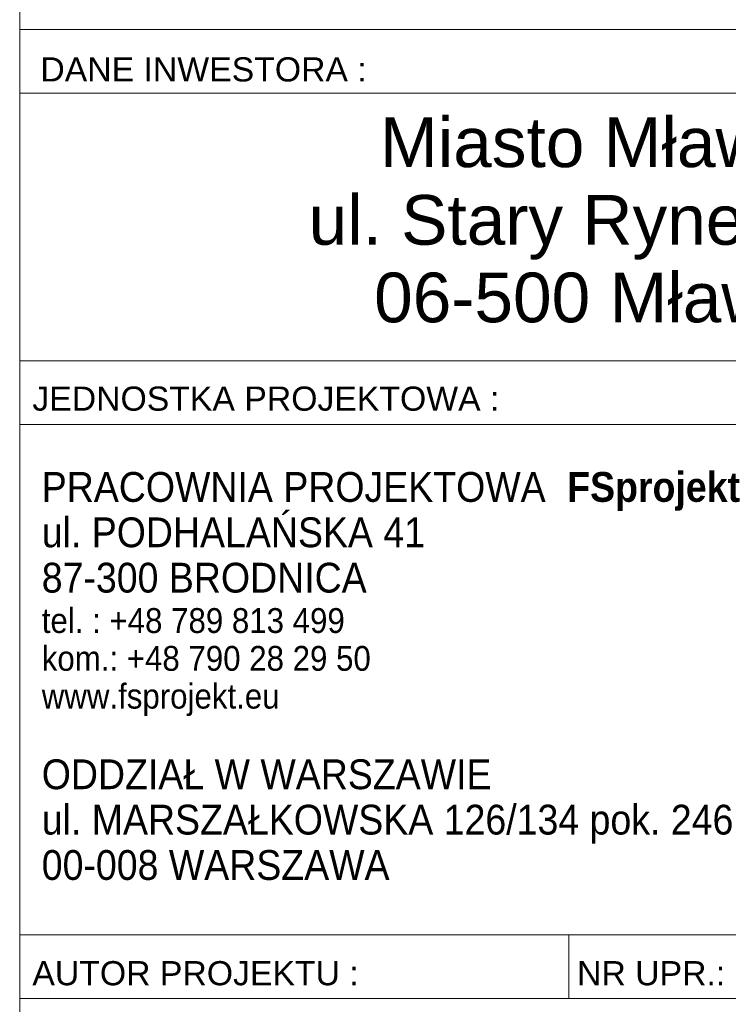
# Model space of a CAD drawing. Header units: centimetres. Extents: x -29333 to 403204, y -464147 to 16641.
# Tile 32 of 134: x 400063 to 400420, y -462516 to -462021. Entities that reach past the tile are written whole.
import ezdxf

# ---------------------------------------------------------------- set-up
doc = ezdxf.new("R2010")
doc.units = ezdxf.units.CM
doc.header["$MEASUREMENT"] = 0
doc.styles.add('GENERATED_STYLE_1', font='arial.ttf')
doc.styles.add('GENERATED_STYLE_11', font='arial.ttf')

msp = doc.modelspace()

# ---------------------------------------------------------------- linework, layer by layer
at = {"color": 7, "linetype": 'Continuous', "lineweight": 13}
for p, q in [((400063.16, -462026), (400639.16, -462026)), ((400063.16, -462058), (400639.16, -462058)), ((400063.16, -462192.68), (400639.16, -462192.68)), ((400063.16, -462224.68), (400639.16, -462224.68)), ((400063.16, -462481.49), (400639.16, -462481.49)), ((400339.5, -462481.49), (400339.5, -462513.49)), ((400063.16, -462513.49), (400639.16, -462513.49))]:
    msp.add_line(p, q, dxfattribs=at)
at = {"color": 7, "linetype": 'Continuous', "lineweight": 13, "flags": 128}
msp.add_lwpolyline([(400063.16, -461042.51), (400639.16, -461042.51), (400639.16, -463481.15), (400063.16, -463481.15)], close=True, dxfattribs=at)

# ---------------------------------------------------------------- texts
at = {"color": 7, "linetype": 'Continuous', "lineweight": 13, "char_height": 12.16, "attachment_point": 4, "style": 'GENERATED_STYLE_1'}
for s, insert in [('\\A1;{\\pql;\\fArial|b0|i0|c238|p38;DANE \\fArial|b0|i0|c238|p38;INWESTOR\\fArial|b0|i0|c238|p38;A\\fArial|b0|i0|c238|p38; :}', (400073.56, -462046.15)), ('\\A1;{\\pql;\\fArial|b0|i0|c238|p38;JEDNOSTKA PROJEKTOWA\\fArial|b0|i0|c238|p38; :}', (400069.53, -462211.8)), ('\\A1;{\\pql;\\fArial|b0|i0|c238|p38;AUTOR PROJEKTU :}', (400069.53, -462500.92)), ('\\A1;{\\pql;\\fArial|b0|i0|c238|p38;NR UPR.:}', (400343.59, -462500.92))]:
    msp.add_mtext(s, dxfattribs=dict(at, insert=insert))
at = {"color": 7, "linetype": 'Continuous', "lineweight": 13}
for s, insert, char_height, attachment_point, line_spacing_factor, style in [('\\A1;{\\pqc;\\fArial|b0|i0|c0|p38;Miasto Mława\\P\\pqc;\\fArial|b0|i0|c0|p38;ul. Stary Rynek 19\\P\\pqc;\\fArial|b0|i0|c0|p38;06-500 Mława}', (400351.16, -462070.24), 25, 2, 0.936803, 'GENERATED_STYLE_11'), ('\\A1;{\\W0.900000x;\\pql;\\fArial|b0|i0|c238|p38;PRACOWNIA PROJEKTOWA\\fCourier New|b0|i0|c238|p53;\\H0.800000x; \\fArial|b1|i0|c238|p38;\\c223;\\H1.250000x;FS\\fArial|b1|i0|c238|p38;\\c8400896;projekt\\P\\pql;\\fArial|b0|i0|c238|p38;\\C7;ul. PODHALAŃSKA 41 \\P\\pql;\\fArial|b0|i0|c238|p38;87-300 BRODNICA        \\P\\pql;\\fArial|b0|i0|c238|p38;\\H0.833333x;tel. : +48 789 813 499\\P\\pql;\\fArial|b0|i0|c238|p38;kom.: +48 790 28 29 50\\P\\pql;\\fArial|b0|i0|c238|p38;www.fsprojekt.eu\\P\\pql;\\fArial|b0|i0|c238|p38;\\P\\pql;\\fArial|b0|i0|c238|p38;\\H1.200000x;ODDZIAŁ W WARSZAWIE\\P\\pql;\\fArial|b0|i0|c238|p38;ul. MARSZAŁKOWSKA 126/134 pok. 246\\P\\pql;\\fArial|b0|i0|c238|p38;00-008 WARSZAWA}', (400074.26, -462248.66), 15, 1, 0.912923, 'GENERATED_STYLE_1')]:
    msp.add_mtext(s, dxfattribs=dict(at, insert=insert, char_height=char_height, attachment_point=attachment_point, line_spacing_factor=line_spacing_factor, style=style))

doc.saveas('drawing.dxf')
